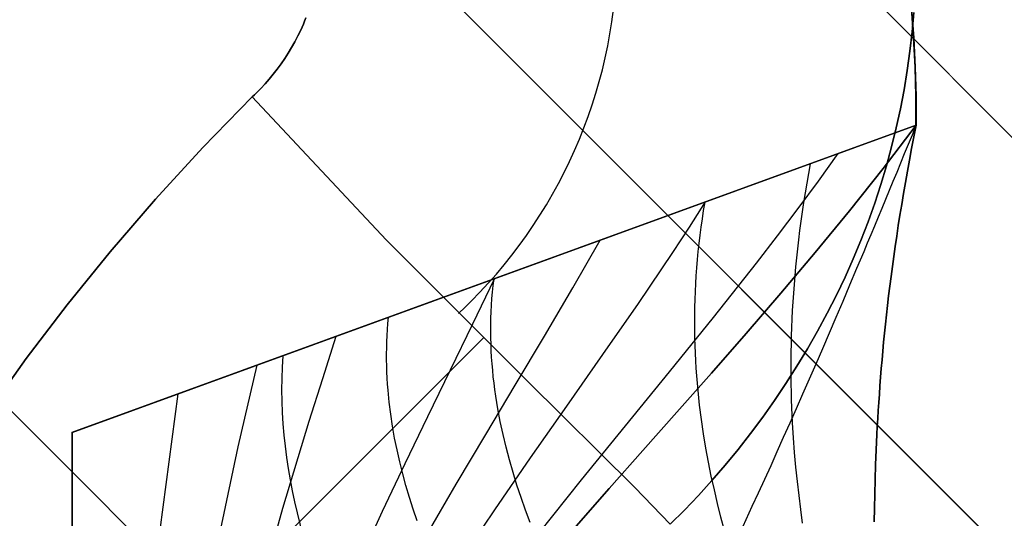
# Model space of a CAD drawing. Header units: millimetres. Extents: x -1030 to 192, y -442 to 180.
# Tile 252 of 256: x 178.64 to 181.11, y 154.96 to 156.21. Entities that reach past the tile are written whole.
import ezdxf

# ---------------------------------------------------------------- set-up
doc = ezdxf.new("R2010")
doc.units = ezdxf.units.MM
doc.header["$MEASUREMENT"] = 0
doc.layers.add('OVIDIO 120x60x72h', color=7, linetype='Continuous')

msp = doc.modelspace()

# ---------------------------------------------------------------- linework, layer by layer
at = {"layer": 'OVIDIO 120x60x72h'}
for points in [[(158.206541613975, 178.8392580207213), (190.732798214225, 146.3130014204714)], [(190.2024681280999, 145.7826713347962), (157.6762115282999, 178.3089279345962)], [(157.6762115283, 178.3089279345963), (190.2024681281, 145.7826713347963)], [(163.1562890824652, 172.8288503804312), (184.7223905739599, 151.2627488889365)], [(180.8888499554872, 155.9457025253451), (180.8886739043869, 156.0184684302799), (180.8867200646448, 156.0915431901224), (180.8829663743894, 156.164863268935), (180.87739373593, 156.238363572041)], [(180.8892885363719, 155.9458827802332), (180.8890976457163, 156.0186476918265), (180.8871289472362, 156.0917211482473), (180.8833603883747, 156.1650396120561), (180.8777728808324, 156.2385379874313)], [(180.8777728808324, 156.2385379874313), (180.8833603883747, 156.1650396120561), (180.8871289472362, 156.0917211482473), (180.8890976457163, 156.0186476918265), (180.8892885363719, 155.9458827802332)], [(178.7709573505, 155.1748277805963), (180.8892885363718, 155.9458827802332)], [(180.8892885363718, 155.9458827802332), (178.7709573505, 155.1748277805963)], [(178.670610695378, 154.2790969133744), (179.8035198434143, 155.4120060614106)], [(178.5847923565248, 155.2615133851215), (179.7010034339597, 154.1453023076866)], [(178.7709573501, 155.1748277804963), (178.7709573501, 153.6748277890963)], [(178.7709573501, 153.6748277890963), (178.7709573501, 155.1748277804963)]]:
    msp.add_lwpolyline(points, dxfattribs=at)
at = {"layer": 'OVIDIO 120x60x72h', "extrusion": (0, -1.521651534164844e-08, 0.9999999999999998)}
for points in [[(180.0103116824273, 158.096159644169), (180.0611392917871, 158.0440905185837), (180.1109141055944, 157.9905560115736), (180.159575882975, 157.9355860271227), (180.2070654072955, 157.8792136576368), (180.2533246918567, 157.821475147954), (180.2982971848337, 157.7624098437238), (180.3419279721, 157.7020601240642), (180.3841639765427, 157.6404713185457), (180.4249541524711, 157.5776916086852), (180.4642496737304, 157.5137719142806), (180.5020041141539, 157.4487657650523), (180.5381736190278, 157.3827291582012), (180.5727170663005, 157.3157204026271), (180.6055962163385, 157.2477999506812), (180.6367758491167, 157.1790302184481), (180.6662238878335, 157.1094753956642), (180.6939115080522, 157.0392012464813), (180.7198132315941, 156.9682749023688), (180.7439070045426, 156.8967646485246), (180.7661742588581, 156.824739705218), (180.7865999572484, 156.7522700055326), (180.805172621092, 156.6794259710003), (180.821884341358, 156.6062782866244), (180.8367307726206, 156.5328976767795), (180.8497111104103, 156.4593546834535), (180.8608280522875, 156.385719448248), (180.8700877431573, 156.3120614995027), (180.8774997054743, 156.2384495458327), (180.883076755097, 156.1649512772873), (180.8868349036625, 156.0916331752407), (180.8887932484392, 156.0185603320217), (180.8889738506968, 155.9457962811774)], [(180.8889738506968, 155.9457962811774), (180.8887932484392, 156.0185603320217), (180.8868349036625, 156.0916331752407), (180.883076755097, 156.1649512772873), (180.8774997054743, 156.2384495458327), (180.8700877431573, 156.3120614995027), (180.8608280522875, 156.385719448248), (180.8497111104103, 156.4593546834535), (180.8367307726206, 156.5328976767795), (180.821884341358, 156.6062782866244), (180.805172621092, 156.6794259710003), (180.7865999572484, 156.7522700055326), (180.7661742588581, 156.824739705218), (180.7439070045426, 156.8967646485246), (180.7198132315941, 156.9682749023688), (180.6939115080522, 157.0392012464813), (180.6662238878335, 157.1094753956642), (180.6367758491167, 157.1790302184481), (180.6055962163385, 157.2477999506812), (180.5727170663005, 157.3157204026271), (180.5381736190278, 157.3827291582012), (180.5020041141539, 157.4487657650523), (180.4642496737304, 157.5137719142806), (180.4249541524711, 157.5776916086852), (180.3841639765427, 157.6404713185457), (180.3419279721, 157.7020601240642), (180.2982971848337, 157.7624098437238), (180.2533246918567, 157.821475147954), (180.2070654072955, 157.8792136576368), (180.159575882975, 157.9355860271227), (180.1109141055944, 157.9905560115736), (180.0611392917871, 158.0440905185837), (180.0103116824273, 158.096159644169)]]:
    msp.add_lwpolyline(points, dxfattribs=at)
at = {"layer": 'OVIDIO 120x60x72h', "extrusion": (0.9998841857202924, 0.0002316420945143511, 0.01521714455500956)}
for points in [[(157.7617117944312, 752.7465635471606), (146.7990150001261, 32.66318693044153)], [(146.7990150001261, 32.66318693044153), (157.7617117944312, 752.7465635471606)]]:
    msp.add_lwpolyline(points, dxfattribs=at)
at = {"layer": 'OVIDIO 120x60x72h', "extrusion": (0.9998841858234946, 0.0002316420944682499, 0.01521713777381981)}
for points in [[(156.701305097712, 752.7627086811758), (145.7386034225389, 32.6793321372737)], [(145.7386034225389, 32.6793321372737), (156.701305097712, 752.7627086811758)]]:
    msp.add_lwpolyline(points, dxfattribs=at)
at = {"layer": 'OVIDIO 120x60x72h', "extrusion": (0.0002316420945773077, 0.9998841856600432, -0.01521714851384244)}
msp.add_lwpolyline([(-179.3526635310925, 757.8612953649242), (-190.3155655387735, 37.76425223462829)], dxfattribs=at)
at = {"layer": 'OVIDIO 120x60x72h', "extrusion": (0.0002316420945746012, 0.9998841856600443, -0.015217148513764)}
msp.add_lwpolyline([(-180.852607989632, 757.878304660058), (-191.8154069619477, 37.7880293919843)], dxfattribs=at)
at = {"layer": 'OVIDIO 120x60x72h', "extrusion": (-0.01837189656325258, 0.007607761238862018, 0.999802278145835)}
msp.add_lwpolyline([(-212.9319011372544, 122.4489505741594), (-212.9319011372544, 120.9492487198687)], dxfattribs=at)
at = {"layer": 'OVIDIO 120x60x72h', "extrusion": (-0.01521917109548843, 0.01521895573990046, 0.9997683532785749)}
msp.add_lwpolyline([(191.7831765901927, 143.5006399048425), (190.7225632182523, 144.5609925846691)], dxfattribs=at)
at = {"layer": 'OVIDIO 120x60x72h', "extrusion": (0.8811853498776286, -0.2655605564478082, -0.3911393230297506)}
for points in [[(154.7748717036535, 684.7695351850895), (201.0951521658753, 744.8877890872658)], [(201.0951521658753, 744.8877890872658), (154.7748717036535, 684.7695351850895)]]:
    msp.add_lwpolyline(points, dxfattribs=at)
at = {"layer": 'OVIDIO 120x60x72h', "extrusion": (-0.7039764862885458, 0.70989708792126, -0.02152280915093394)}
msp.add_lwpolyline([(-237.2088866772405, 34.87471060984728), (-237.2002315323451, 37.32198260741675), (-237.1170169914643, 755.0652323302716)], dxfattribs=at)
at = {"layer": 'OVIDIO 120x60x72h', "extrusion": (-0.7039764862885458, 0.7098970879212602, -0.02152280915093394)}
msp.add_lwpolyline([(-237.1170169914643, 755.0652323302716), (-237.2002315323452, 37.32198260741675), (-237.2088866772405, 34.87471060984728)], dxfattribs=at)
at = {"layer": 'OVIDIO 120x60x72h', "extrusion": (1.591870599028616e-08, 0, 0.9999999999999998)}
for points in [[(180.8889617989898, 155.9457847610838), (178.770945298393, 155.1748277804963)], [(178.770945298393, 155.1748277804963), (180.8889617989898, 155.9457847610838)]]:
    msp.add_lwpolyline(points, dxfattribs=at)
at = {"layer": 'OVIDIO 120x60x72h', "extrusion": (0, 0.9999999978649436, 6.534609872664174e-05)}
for points in [[(-180.8892885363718, 755.5681106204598), (-180.8889738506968, 757.0681105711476)], [(-180.8889738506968, 757.0681105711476), (-180.8892885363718, 755.5681106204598)]]:
    msp.add_lwpolyline(points, dxfattribs=at)
at = {"layer": 'OVIDIO 120x60x72h', "extrusion": (1, 0, 0)}
for points in [[(153.6748277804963, 755.5783021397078), (155.1748277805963, 755.5783026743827)], [(155.1748277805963, 755.5783026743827), (153.6748277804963, 755.5783021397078)]]:
    msp.add_lwpolyline(points, dxfattribs=at)
at = {"layer": 'OVIDIO 120x60x72h'}
for points in [[(179.7410251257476, 155.4738432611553, 755.5621737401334), (179.7572384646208, 155.4892161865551, 755.562165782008), (179.7731720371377, 155.5048791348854, 755.5621630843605), (179.7945894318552, 155.5268530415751, 755.5621679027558), (179.8154580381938, 155.5493485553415, 755.5621825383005), (179.8357674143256, 155.5723504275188, 755.5622069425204), (179.8555071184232, 155.5958434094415, 755.5622410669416), (179.8746667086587, 155.619812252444, 755.56228486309), (179.8932357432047, 155.6442417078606, 755.5623382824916), (179.9112037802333, 155.6691165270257, 755.5624012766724), (179.928560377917, 155.6944214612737, 755.5624737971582), (179.945295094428, 155.720141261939, 755.5625557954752), (179.9613974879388, 155.7462606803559, 755.5626472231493), (179.9768571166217, 155.7727644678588, 755.5627480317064), (179.991663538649, 155.7996373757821, 755.5628581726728), (180.0058063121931, 155.8268641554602, 755.5629775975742), (180.0192749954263, 155.8544295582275, 755.5631062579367), (180.0320591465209, 155.8823183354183, 755.5632441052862), (180.0441483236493, 155.9105152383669, 755.5633910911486), (180.0555332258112, 155.9390045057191, 755.5635471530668), (180.0662091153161, 155.9677683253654, 755.5637121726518), (180.0761723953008, 155.9967883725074, 755.563886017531), (180.0854194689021, 156.0260463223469, 755.564068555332), (180.0939467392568, 156.0555238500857, 755.5642596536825), (180.1017506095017, 156.0852026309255, 755.56445918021), (180.1088274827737, 156.115064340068, 755.564667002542), (180.1151737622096, 156.1450906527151, 755.5648829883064), (180.1207858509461, 156.1752632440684, 755.5651070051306), (180.1256601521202, 156.2055637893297, 755.5653389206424), (180.1297930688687, 156.2359739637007, 755.5655786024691)], [(180.272329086, 154.9445424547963, 755.5923689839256), (180.3079357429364, 154.9801295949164, 755.5922361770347), (180.3427880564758, 155.0167579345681, 755.5918829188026), (180.3768500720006, 155.0543769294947, 755.591334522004), (180.4100858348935, 155.0929360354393, 755.5906162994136), (180.4424593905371, 155.1323847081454, 755.5897535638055), (180.473934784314, 155.1726724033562, 755.5887716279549), (180.5044760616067, 155.213748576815, 755.587695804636), (180.5340472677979, 155.2555626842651, 755.5865514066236), (180.5626124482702, 155.2980641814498, 755.5853637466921), (180.5901356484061, 155.3412025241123, 755.5841581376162), (180.6165809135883, 155.3849271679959, 755.5829598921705), (180.6419122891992, 155.429187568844, 755.5817943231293), (180.6660938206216, 155.4739331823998, 755.5806867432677), (180.689089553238, 155.5191134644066, 755.5796624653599), (180.7108635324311, 155.5646778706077, 755.5787468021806), (180.7313798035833, 155.6105758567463, 755.5779650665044), (180.7506096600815, 155.6567631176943, 755.5773362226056), (180.7685533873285, 155.7032203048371, 755.5768538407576), (180.7852185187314, 155.7499343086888, 755.5765051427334), (180.8006125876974, 155.7968920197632, 755.5762773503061), (180.8147431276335, 155.8440803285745, 755.5761576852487), (180.8276176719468, 155.8914861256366, 755.5761333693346), (180.8392437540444, 155.9390963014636, 755.5761916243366), (180.8496289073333, 155.9868977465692, 755.5763196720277), (180.8587806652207, 156.0348773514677, 755.5765047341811), (180.8667065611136, 156.0830220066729, 755.5767340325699), (180.8734141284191, 156.1313186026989, 755.5769947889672), (180.8789109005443, 156.1797540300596, 755.5772742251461), (180.8832044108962, 156.228315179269, 755.5775595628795)], [(180.8832044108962, 156.228315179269, 755.5775595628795), (180.8789109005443, 156.1797540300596, 755.5772742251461), (180.8734141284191, 156.1313186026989, 755.5769947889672), (180.8667065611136, 156.0830220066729, 755.5767340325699), (180.8587806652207, 156.0348773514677, 755.5765047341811), (180.8496289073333, 155.9868977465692, 755.5763196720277), (180.8392437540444, 155.9390963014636, 755.5761916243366), (180.8276176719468, 155.8914861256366, 755.5761333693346), (180.8147431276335, 155.8440803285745, 755.5761576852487), (180.8006125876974, 155.7968920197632, 755.5762773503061), (180.7852185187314, 155.7499343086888, 755.5765051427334), (180.7685533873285, 155.7032203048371, 755.5768538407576), (180.7506096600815, 155.6567631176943, 755.5773362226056), (180.7313798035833, 155.6105758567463, 755.5779650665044), (180.7108635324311, 155.5646778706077, 755.5787468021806), (180.689089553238, 155.5191134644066, 755.5796624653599), (180.6660938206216, 155.4739331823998, 755.5806867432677), (180.6419122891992, 155.429187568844, 755.5817943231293), (180.6165809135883, 155.3849271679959, 755.5829598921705), (180.5901356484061, 155.3412025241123, 755.5841581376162), (180.5626124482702, 155.2980641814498, 755.5853637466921), (180.5340472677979, 155.2555626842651, 755.5865514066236), (180.5044760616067, 155.213748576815, 755.587695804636), (180.473934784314, 155.1726724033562, 755.5887716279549), (180.4424593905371, 155.1323847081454, 755.5897535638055), (180.4100858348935, 155.0929360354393, 755.5906162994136), (180.3768500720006, 155.0543769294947, 755.591334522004), (180.3427880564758, 155.0167579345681, 755.5918829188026), (180.3079357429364, 154.9801295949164, 755.5922361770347), (180.272329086, 154.9445424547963, 755.5923689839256)], [(179.2232202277, 156.0166434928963, 755.5720665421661), (179.2287481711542, 156.0218881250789, 755.5719769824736), (179.2342320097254, 156.0272495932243, 755.5717904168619), (179.2396687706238, 156.0327254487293, 755.5715125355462), (179.2450554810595, 156.0383132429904, 755.5711490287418), (179.2556668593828, 156.049814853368, 755.5701878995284), (179.2660423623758, 156.0617348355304, 755.568952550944), (179.2761582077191, 156.074053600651, 755.567488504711), (179.2859906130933, 156.0867515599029, 755.5658412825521), (179.2955157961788, 156.0998091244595, 755.5640564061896), (179.3047099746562, 156.1132067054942, 755.5621793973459), (179.3135493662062, 156.1269247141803, 755.5602557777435), (179.3220101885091, 156.1409435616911, 755.5583310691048), (179.3300686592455, 156.1552436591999, 755.5564507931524), (179.3377009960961, 156.1698054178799, 755.5546604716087), (179.3448834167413, 156.1846092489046, 755.553005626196), (179.3515921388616, 156.1996355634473, 755.5515317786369), (179.3547614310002, 156.2072260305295, 755.5508769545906), (179.3578033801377, 156.2148647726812, 755.5502844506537)], [(179.3578033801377, 156.2148647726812, 755.5502844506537), (179.3547614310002, 156.2072260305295, 755.5508769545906), (179.3515921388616, 156.1996355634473, 755.5515317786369), (179.3448834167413, 156.1846092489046, 755.553005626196), (179.3377009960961, 156.1698054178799, 755.5546604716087), (179.3300686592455, 156.1552436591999, 755.5564507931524), (179.3220101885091, 156.1409435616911, 755.5583310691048), (179.3135493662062, 156.1269247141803, 755.5602557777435), (179.3047099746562, 156.1132067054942, 755.5621793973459), (179.2955157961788, 156.0998091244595, 755.5640564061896), (179.2859906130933, 156.0867515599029, 755.5658412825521), (179.2761582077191, 156.074053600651, 755.567488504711), (179.2660423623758, 156.0617348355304, 755.568952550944), (179.2556668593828, 156.049814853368, 755.5701878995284), (179.2450554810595, 156.0383132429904, 755.5711490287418), (179.2396687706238, 156.0327254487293, 755.5715125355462), (179.2342320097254, 156.0272495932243, 755.5717904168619), (179.2287481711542, 156.0218881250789, 755.5719769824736), (179.2232202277, 156.0166434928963, 755.5720665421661)], [(179.2232202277, 156.0166434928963, 755.5720665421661), (179.0994939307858, 155.8899930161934, 755.5728074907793), (178.980568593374, 155.7603634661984, 755.5745620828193), (178.8667913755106, 155.6284363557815, 755.5766279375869), (178.7585094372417, 155.494893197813, 755.5783026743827), (178.6559673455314, 155.3602721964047, 755.5790598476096), (178.5589992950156, 155.2245383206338, 755.5790767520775), (178.4673368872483, 155.0875132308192, 755.5787066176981), (178.3807117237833, 154.9490185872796, 755.5783026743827), (178.2989118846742, 154.8089163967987, 755.5781389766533), (178.2219513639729, 154.6672300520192, 755.5781728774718), (178.149900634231, 154.5240232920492, 755.57828255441), (178.082830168, 154.3793598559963, 755.5783461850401)], [(178.082830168, 154.3793598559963, 755.5783461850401), (178.149900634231, 154.5240232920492, 755.57828255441), (178.2219513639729, 154.6672300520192, 755.5781728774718), (178.2989118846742, 154.8089163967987, 755.5781389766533), (178.3807117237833, 154.9490185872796, 755.5783026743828), (178.4673368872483, 155.0875132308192, 755.5787066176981), (178.5589992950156, 155.2245383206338, 755.5790767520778), (178.6559673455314, 155.3602721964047, 755.5790598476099), (178.7585094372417, 155.494893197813, 755.5783026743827), (178.8667913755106, 155.6284363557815, 755.5766279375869), (178.980568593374, 155.7603634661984, 755.5745620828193), (179.0994939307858, 155.8899930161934, 755.5728074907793), (179.2232202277, 156.0166434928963, 755.5720665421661)], [(180.272329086, 154.9445424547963, 755.5923689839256), (180.1833877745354, 155.0366822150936, 755.5906401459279), (179.9127925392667, 155.3047702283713, 755.5783026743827), (179.5592608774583, 155.6583018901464, 755.5783026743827), (179.2232202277, 156.0166434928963, 755.5720665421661)], [(179.2232202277, 156.0166434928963, 755.5720665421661), (179.5592608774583, 155.6583018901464, 755.5783026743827), (179.9127925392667, 155.3047702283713, 755.5783026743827), (180.1833877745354, 155.0366822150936, 755.5906401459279), (180.272329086, 154.9445424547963, 755.5923689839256)], [(180.8892885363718, 155.9458827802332, 755.5783026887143), (180.8065026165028, 155.8373668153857, 755.5764013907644), (180.722009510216, 155.7310073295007, 755.5708005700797), (180.6362417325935, 155.6266520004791, 755.5616614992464), (180.5496317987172, 155.5241485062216, 755.5491454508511), (180.4626122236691, 155.4233445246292, 755.5334136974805), (180.3756155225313, 155.3240877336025, 755.5146275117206), (180.2890742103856, 155.2262258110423, 755.4929481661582), (180.2034208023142, 155.1296064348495, 755.4685369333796), (180.1190640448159, 155.0340879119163, 755.4415498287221), (180.0363176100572, 154.9395710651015, 755.4121218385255)], [(180.0363176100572, 154.9395710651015, 755.4121218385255), (180.1190640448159, 155.0340879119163, 755.4415498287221), (180.2034208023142, 155.1296064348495, 755.4685369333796), (180.2890742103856, 155.2262258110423, 755.4929481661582), (180.3756155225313, 155.3240877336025, 755.5146275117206), (180.4626122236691, 155.4233445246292, 755.5334136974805), (180.5496317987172, 155.5241485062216, 755.5491454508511), (180.6362417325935, 155.6266520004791, 755.5616614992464), (180.722009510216, 155.7310073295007, 755.5708005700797), (180.8065026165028, 155.8373668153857, 755.5764013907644), (180.8892885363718, 155.9458827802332, 755.5783026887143)], [(180.4472072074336, 154.9228976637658, 755.8216388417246), (180.478121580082, 154.9896970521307, 755.8881395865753), (180.4936727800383, 155.0235870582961, 755.9201702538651), (180.5092982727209, 155.0578331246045, 755.9513295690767), (180.5250067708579, 155.0924571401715, 755.9815738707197), (180.5408069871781, 155.1274809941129, 756.010859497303), (180.5567076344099, 155.1629265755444, 756.0391427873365), (180.5727174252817, 155.1988157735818, 756.066380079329), (180.588845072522, 155.2351704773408, 756.0925277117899), (180.6050992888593, 155.2720125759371, 756.1175420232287), (180.6214887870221, 155.3093639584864, 756.1413793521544), (180.6380222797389, 155.3472465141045, 756.1639960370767), (180.6547084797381, 155.3856821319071, 756.1853484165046), (180.6715560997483, 155.42469270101, 756.2053928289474), (180.6885738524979, 155.4643001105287, 756.2240856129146), (180.7057704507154, 155.5045262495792, 756.2413831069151), (180.7231546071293, 155.5453930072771, 756.2572416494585), (180.7407350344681, 155.5869222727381, 756.2716175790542), (180.749601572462, 155.6079421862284, 756.2782359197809), (180.7585204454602, 155.6291359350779, 756.2844672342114), (180.7674927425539, 155.6505062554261, 756.2903060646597), (180.7765195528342, 155.6720558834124, 756.2957469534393), (180.7856019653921, 155.6937875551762, 756.300784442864), (180.7947410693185, 155.7157040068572, 756.3054130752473), (180.8039379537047, 155.7378079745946, 756.309627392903), (180.8131937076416, 155.760102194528, 756.3134219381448), (180.8225094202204, 155.7825894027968, 756.3167912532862), (180.831886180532, 155.8052723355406, 756.3197298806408), (180.8413250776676, 155.8281537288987, 756.3222323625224), (180.8508272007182, 155.8512363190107, 756.3242932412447), (180.8603936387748, 155.874522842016, 756.3259070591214), (180.8700254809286, 155.8980160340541, 756.3270683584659), (180.8797238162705, 155.9217186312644, 756.3277716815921), (180.8894897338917, 155.9456333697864, 756.3280115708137)], [(180.7836911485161, 154.9504753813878, 756.4253757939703), (180.7843577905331, 154.9850582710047, 756.4771779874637), (180.7851842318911, 155.0204002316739, 756.5274360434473), (180.7862053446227, 155.0565396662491, 756.5760655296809), (180.7874560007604, 155.0935149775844, 756.6229820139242), (180.7889710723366, 155.1313645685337, 756.6681010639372), (180.7907854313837, 155.1701268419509, 756.7113382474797), (180.7918157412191, 155.1898622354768, 756.7322247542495), (180.7929339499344, 155.20984020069, 756.7526091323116), (180.7941444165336, 155.2300655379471, 756.772480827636), (180.795451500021, 155.2505430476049, 756.7918292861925), (180.7968595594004, 155.2712775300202, 756.8106439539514), (180.798372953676, 155.2922737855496, 756.8289142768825), (180.7999960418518, 155.31353661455, 756.8466297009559), (180.8017331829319, 155.335070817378, 756.8637796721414), (180.8035887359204, 155.3568811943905, 756.8803536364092), (180.8055670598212, 155.3789725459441, 756.8963410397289), (180.8076725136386, 155.4013496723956, 756.911731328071), (180.8099094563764, 155.4240173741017, 756.926513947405), (180.8122822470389, 155.4469804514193, 756.9406783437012), (180.81479524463, 155.470243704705, 756.9542139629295), (180.8174528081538, 155.4938119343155, 756.9671102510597), (180.8202592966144, 155.5176899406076, 756.979356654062), (180.8232190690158, 155.5418825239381, 756.9909426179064), (180.8263364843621, 155.5663944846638, 757.0018575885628), (180.8296159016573, 155.5912306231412, 757.0120910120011), (180.8330616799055, 155.6163957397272, 757.0216323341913), (180.8366781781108, 155.6418946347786, 757.0304710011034), (180.8404697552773, 155.667732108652, 757.0385964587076), (180.8444407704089, 155.6939129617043, 757.0459981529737), (180.8485955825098, 155.7204419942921, 757.0526655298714), (180.8529385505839, 155.7473240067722, 757.058588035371), (180.8574740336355, 155.7745637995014, 757.0637551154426), (180.8622063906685, 155.8021661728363, 757.068156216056), (180.8671399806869, 155.8301359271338, 757.0717807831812), (180.8722791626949, 155.8584778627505, 757.0746182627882), (180.8776282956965, 155.8871967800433, 757.0766581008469), (180.8831917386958, 155.9162974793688, 757.0778897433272), (180.8889738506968, 155.9457847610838, 757.0783026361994)], [(180.8889738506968, 155.9457847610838, 757.0783026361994), (180.8831917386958, 155.9162974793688, 757.0778897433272), (180.8776282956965, 155.8871967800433, 757.0766581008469), (180.8722791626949, 155.8584778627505, 757.0746182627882), (180.8671399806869, 155.8301359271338, 757.0717807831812), (180.8622063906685, 155.8021661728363, 757.068156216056), (180.8574740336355, 155.7745637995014, 757.0637551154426), (180.8529385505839, 155.7473240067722, 757.058588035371), (180.8485955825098, 155.7204419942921, 757.0526655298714), (180.8444407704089, 155.6939129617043, 757.0459981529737), (180.8404697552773, 155.667732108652, 757.0385964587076), (180.8366781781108, 155.6418946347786, 757.0304710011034), (180.8330616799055, 155.6163957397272, 757.0216323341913), (180.8296159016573, 155.5912306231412, 757.0120910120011), (180.8263364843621, 155.5663944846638, 757.0018575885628), (180.8232190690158, 155.5418825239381, 756.9909426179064), (180.8202592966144, 155.5176899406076, 756.979356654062), (180.8174528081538, 155.4938119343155, 756.9671102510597), (180.81479524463, 155.470243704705, 756.9542139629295), (180.8122822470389, 155.4469804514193, 756.9406783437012), (180.8099094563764, 155.4240173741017, 756.926513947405), (180.8076725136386, 155.4013496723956, 756.911731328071), (180.8055670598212, 155.3789725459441, 756.8963410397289), (180.8035887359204, 155.3568811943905, 756.8803536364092), (180.8017331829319, 155.335070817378, 756.8637796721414), (180.7999960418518, 155.31353661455, 756.8466297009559), (180.798372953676, 155.2922737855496, 756.8289142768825), (180.7968595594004, 155.2712775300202, 756.8106439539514), (180.795451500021, 155.2505430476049, 756.7918292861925), (180.7941444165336, 155.2300655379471, 756.772480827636), (180.7929339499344, 155.20984020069, 756.7526091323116), (180.7918157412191, 155.1898622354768, 756.7322247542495), (180.7907854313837, 155.1701268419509, 756.7113382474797), (180.7889710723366, 155.1313645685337, 756.6681010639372), (180.7874560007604, 155.0935149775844, 756.6229820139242), (180.7862053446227, 155.0565396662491, 756.5760655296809), (180.7851842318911, 155.0204002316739, 756.5274360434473), (180.7843577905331, 154.9850582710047, 756.4771779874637), (180.7836911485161, 154.9504753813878, 756.4253757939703)], [(179.9411604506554, 154.9203042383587, 755.4484811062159), (180.0496561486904, 155.0558829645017, 755.4828547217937), (180.159832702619, 155.1914861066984, 755.5119721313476), (180.2704736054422, 155.3272479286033, 755.5358215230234), (180.3803623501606, 155.4633026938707, 755.5543910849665), (180.4882824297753, 155.5997846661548, 755.5676690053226), (180.5411240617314, 155.6682278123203, 755.572319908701), (180.5930173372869, 155.7368281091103, 755.5756434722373), (180.6438101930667, 155.8056023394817, 755.5776382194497), (180.6933505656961, 155.8745672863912, 755.5783026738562)], [(180.6044161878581, 154.94757247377, 756.5299573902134), (180.5996860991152, 154.9819423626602, 756.5734969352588), (180.5952793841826, 155.0168048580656, 756.6157332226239), (180.5912279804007, 155.052180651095, 756.656595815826), (180.5875638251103, 155.088090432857, 756.6960142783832), (180.584318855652, 155.1245548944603, 756.7339181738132), (180.5815250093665, 155.1615947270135, 756.7702370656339), (180.5792142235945, 155.1992306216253, 756.8049005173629), (180.5782499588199, 155.2182785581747, 756.8215894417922), (180.5774184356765, 155.2374832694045, 756.8378380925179), (180.5767236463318, 155.2568473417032, 756.8536376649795), (180.5761695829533, 155.2763733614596, 756.8689793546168), (180.5757602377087, 155.2960639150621, 756.8838543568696), (180.5754996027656, 155.3159215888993, 756.8982538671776), (180.5753916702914, 155.3359489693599, 756.9121690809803), (180.5754404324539, 155.3561486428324, 756.9255911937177), (180.5756498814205, 155.3765231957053, 756.9385114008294), (180.5760240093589, 155.3970752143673, 756.9509208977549), (180.5765668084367, 155.417807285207, 756.9628108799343), (180.5772822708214, 155.4387219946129, 756.9741725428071), (180.5781743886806, 155.4598219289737, 756.984997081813), (180.5792471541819, 155.4811096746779, 756.9952756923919), (180.5805045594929, 155.5025878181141, 757.0049995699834), (180.5819505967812, 155.5242589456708, 757.0141599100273), (180.5835892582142, 155.5461256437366, 757.0227479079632), (180.5854245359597, 155.5681904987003, 757.0307547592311), (180.5874604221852, 155.5904560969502, 757.0381716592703), (180.5897009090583, 155.6129250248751, 757.0449898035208), (180.5921499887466, 155.6355998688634, 757.0512003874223), (180.5948116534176, 155.6584832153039, 757.0567946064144), (180.597689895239, 155.681577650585, 757.0617636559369), (180.6007887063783, 155.7048857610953, 757.0660987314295), (180.6041120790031, 155.7284101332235, 757.0697910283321), (180.6076640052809, 155.752153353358, 757.0728317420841), (180.6114484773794, 155.7761180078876, 757.0752120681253), (180.6154694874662, 155.8003066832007, 757.0769232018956), (180.6197310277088, 155.824721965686, 757.0779563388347), (180.6242370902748, 155.8493664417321, 757.0783026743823)], [(179.7443612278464, 154.8500508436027, 755.4761178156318), (179.8319379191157, 154.9807685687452, 755.5028972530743), (179.9218187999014, 155.1111209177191, 755.5257084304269), (180.0127178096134, 155.2409966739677, 755.54449598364), (180.1033488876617, 155.3702846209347, 755.5592045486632), (180.1924259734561, 155.4988735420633, 755.5697787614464), (180.2786630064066, 155.626652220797, 755.5761632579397), (180.3203146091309, 155.6902029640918, 755.5777670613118), (180.3607739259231, 155.7535094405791, 755.5783026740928)], [(180.4084182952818, 154.9289571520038, 756.6288294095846), (180.3994413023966, 154.962620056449, 756.6643747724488), (180.3909006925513, 154.9965866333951, 756.6988785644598), (180.3828274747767, 155.0308655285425, 756.732281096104), (180.375252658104, 155.0654653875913, 756.7645226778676), (180.368207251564, 155.1003948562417, 756.7955436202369), (180.3617222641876, 155.1356625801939, 756.8252842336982), (180.3558287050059, 155.171277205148, 756.8536848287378), (180.3505575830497, 155.2072473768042, 756.8806857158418), (180.34593990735, 155.2435817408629, 756.9062272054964), (180.3438858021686, 155.2618881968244, 756.9184320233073), (180.3420066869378, 155.280288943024, 756.9302496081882), (180.3403064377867, 155.2987850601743, 756.9416724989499), (180.338788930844, 155.3173776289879, 756.9526932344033), (180.3374580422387, 155.3360677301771, 756.963304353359), (180.3363176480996, 155.3548564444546, 756.973498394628), (180.3353716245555, 155.3737448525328, 756.9832678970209), (180.3346238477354, 155.3927340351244, 756.9926053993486), (180.3340781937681, 155.4118250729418, 757.0015034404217), (180.3337385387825, 155.4310190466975, 757.0099545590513), (180.3336087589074, 155.4503170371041, 757.0179512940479), (180.3336927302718, 155.469720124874, 757.0254861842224), (180.3339943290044, 155.4892293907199, 757.0325517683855), (180.3345174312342, 155.5088459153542, 757.0391405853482), (180.33526591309, 155.5285707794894, 757.0452451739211), (180.3362436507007, 155.5484050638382, 757.0508580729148), (180.3374545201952, 155.568349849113, 757.0559718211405), (180.3389023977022, 155.5884062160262, 757.0605789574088), (180.3405911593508, 155.6085752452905, 757.0646720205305), (180.3425246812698, 155.6288580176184, 757.0682435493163), (180.344706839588, 155.6492556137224, 757.071286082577), (180.3471415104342, 155.669769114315, 757.0737921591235), (180.3498325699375, 155.6903996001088, 757.0757543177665), (180.3527838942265, 155.7111481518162, 757.0771650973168), (180.3559993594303, 155.7320158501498, 757.0780170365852), (180.3594828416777, 155.7530037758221, 757.0783026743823)], [(179.6624870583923, 154.9195744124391, 755.5114911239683), (179.7351309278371, 155.0450073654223, 755.5309881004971), (179.8091206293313, 155.1697315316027, 755.5474343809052), (179.8833298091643, 155.293526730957, 755.5606094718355), (179.9566321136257, 155.416172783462, 755.5702928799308), (180.0279011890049, 155.5374495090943, 755.576264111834), (180.0960106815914, 155.6571367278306, 755.5783026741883)], [(179.4957095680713, 154.8576038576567, 755.5221048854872), (179.5505231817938, 154.9775540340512, 755.5378887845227), (179.6068601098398, 155.0967528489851, 755.5515499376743), (179.6639107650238, 155.2149368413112, 755.5627551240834), (179.7208655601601, 155.331842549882, 755.5711711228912), (179.7769149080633, 155.4472065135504, 755.5764647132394), (179.8312492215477, 155.5607652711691, 755.5783026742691)], [(179.9206018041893, 154.9489897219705, 756.8894157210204), (179.9089937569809, 154.9802569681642, 756.9068604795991), (179.8979667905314, 155.0116322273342, 756.9236724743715), (179.887552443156, 155.0431142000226, 756.9398162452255), (179.8777822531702, 155.0747015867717, 756.9552563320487), (179.868687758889, 155.1063930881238, 756.969957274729), (179.8603004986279, 155.1381874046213, 756.9838836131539), (179.8526520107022, 155.1700832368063, 756.9969998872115), (179.845773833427, 155.2020792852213, 757.0092706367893), (179.8396975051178, 155.2341742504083, 757.0206604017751), (179.8369698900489, 155.2502584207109, 757.0260138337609), (179.8344545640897, 155.2663668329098, 757.0311337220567), (179.8321554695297, 155.2824993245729, 757.0360156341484), (179.8300765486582, 155.298655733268, 757.0406551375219), (179.8282217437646, 155.3148358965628, 757.0450477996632), (179.8265949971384, 155.3310396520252, 757.0491891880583), (179.8252002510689, 155.3472668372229, 757.0530748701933), (179.8240414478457, 155.3635172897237, 757.0567004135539), (179.823122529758, 155.3797908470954, 757.0600613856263), (179.8224474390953, 155.3960873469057, 757.0631533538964), (179.8220201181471, 155.4124066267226, 757.06597188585), (179.8218445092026, 155.4287485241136, 757.0685125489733), (179.8219245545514, 155.4451128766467, 757.0707709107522), (179.8222641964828, 155.4614995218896, 757.0727425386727), (179.8228673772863, 155.4779082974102, 757.0744230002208), (179.8237380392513, 155.4943390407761, 757.0758078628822), (179.8248801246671, 155.5107915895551, 757.0768926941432), (179.8262975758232, 155.5272657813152, 757.0776730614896), (179.8279943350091, 155.5437614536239, 757.0781445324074), (179.829974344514, 155.5602784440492, 757.0783026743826)], [(179.6366954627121, 154.9531743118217, 756.9852706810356), (179.6268545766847, 154.9826154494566, 756.9949632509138), (179.6175776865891, 155.0121361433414, 757.0042373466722), (179.6088929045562, 155.0417355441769, 757.0130711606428), (179.6008283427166, 155.071412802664, 757.0214428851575), (179.5934121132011, 155.1011670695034, 757.0293307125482), (179.5866723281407, 155.1309974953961, 757.0367128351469), (179.5806370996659, 155.1609032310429, 757.0435674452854), (179.5753345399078, 155.1908834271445, 757.0498727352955), (179.5707927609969, 155.220937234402, 757.0556068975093), (179.5670398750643, 155.251063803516, 757.0607481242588), (179.5641039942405, 155.2812622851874, 757.0652746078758), (179.5629512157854, 155.2963882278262, 757.0673005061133), (179.5620132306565, 155.3115318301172, 757.0691645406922), (179.5612935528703, 155.3266929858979, 757.0708639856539), (179.5607956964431, 155.341871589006, 757.0723961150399), (179.5605231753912, 155.3570675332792, 757.0737582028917), (179.560479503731, 155.3722807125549, 757.0749475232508), (179.5606681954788, 155.3875110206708, 757.0759613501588), (179.561092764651, 155.4027583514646, 757.0767969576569), (179.5617567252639, 155.4180225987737, 757.0774516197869), (179.5626635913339, 155.4333036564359, 757.0779226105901), (179.5638168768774, 155.4486014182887, 757.0782072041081), (179.5652200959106, 155.4639157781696, 757.0783026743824)], [(179.0807284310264, 153.674782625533, 755.4716368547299), (179.0799593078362, 153.7265074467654, 755.4729469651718), (179.0803276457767, 153.778692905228, 755.4747155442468), (179.0817959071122, 153.8313103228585, 755.4769097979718), (179.0843265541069, 153.884331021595, 755.4794969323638), (179.0878820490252, 153.9377263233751, 755.4824441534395), (179.0924248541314, 153.9914675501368, 755.4857186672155), (179.1043222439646, 154.0998730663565, 755.4931183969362), (179.1197184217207, 154.2093181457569, 755.5014337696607), (179.1383130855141, 154.319573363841, 755.5104024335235), (179.1598059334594, 154.4304092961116, 755.5197620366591), (179.1838966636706, 154.5415965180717, 755.529250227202), (179.2102849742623, 154.6529056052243, 755.5386046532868), (179.2386705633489, 154.7641071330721, 755.5475629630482), (179.3002323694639, 154.9852698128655, 755.5632418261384), (179.3661796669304, 155.2032491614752, 755.574188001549), (179.4000471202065, 155.3104715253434, 755.5772304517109), (179.4341100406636, 155.4162097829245, 755.5783026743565)], [(179.3501757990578, 154.9184761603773, 757.0400265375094), (179.336404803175, 154.9734406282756, 757.048341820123), (179.3301942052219, 155.0010419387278, 757.0521863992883), (179.3244611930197, 155.0287239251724, 757.0558088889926), (179.3192265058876, 155.0564875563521, 757.0591992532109), (179.3145108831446, 155.0843338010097, 757.062347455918), (179.3103350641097, 155.1122636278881, 757.0652434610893), (179.3067197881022, 155.1402780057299, 757.0678772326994), (179.3036857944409, 155.168377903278, 757.0702387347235), (179.3012538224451, 155.1965642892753, 757.0723179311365), (179.2994446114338, 155.2248381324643, 757.0741047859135), (179.2982789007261, 155.253200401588, 757.0755892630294), (179.2977774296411, 155.2816520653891, 757.0767613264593), (179.2979609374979, 155.3101940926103, 757.0776109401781), (179.2988501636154, 155.3388274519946, 757.0781280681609), (179.3004658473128, 155.3675531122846, 757.0783026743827)], [(178.996702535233, 153.6747995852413, 755.525095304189), (178.9982130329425, 153.7750535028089, 755.5255349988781), (179.0020892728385, 153.8766797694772, 755.5271065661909), (179.0082076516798, 153.9795005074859, 755.5296499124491), (179.0164445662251, 154.0833378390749, 755.533004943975), (179.0266764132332, 154.1880138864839, 755.5370115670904), (179.0387795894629, 154.2933507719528, 755.5415096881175), (179.0681055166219, 154.5052955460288, 755.5513400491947), (179.1034335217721, 154.7177491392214, 755.5612152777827), (179.1437747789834, 154.9292885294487, 755.569854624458), (179.1881404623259, 155.138490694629, 755.5759773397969), (179.2355417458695, 155.3439326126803, 755.5783026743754)], [(178.9036728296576, 153.6748134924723, 755.5607132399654), (178.9080750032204, 153.8699593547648, 755.5609775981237), (178.916465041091, 154.0681308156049, 755.5627394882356), (178.9442389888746, 154.4700475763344, 755.5688661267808), (178.9850552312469, 154.8735578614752, 755.5753136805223), (179.0369743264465, 155.2716557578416, 755.5783026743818)]]:
    msp.add_polyline3d(points, dxfattribs=at)

doc.saveas('drawing.dxf')
